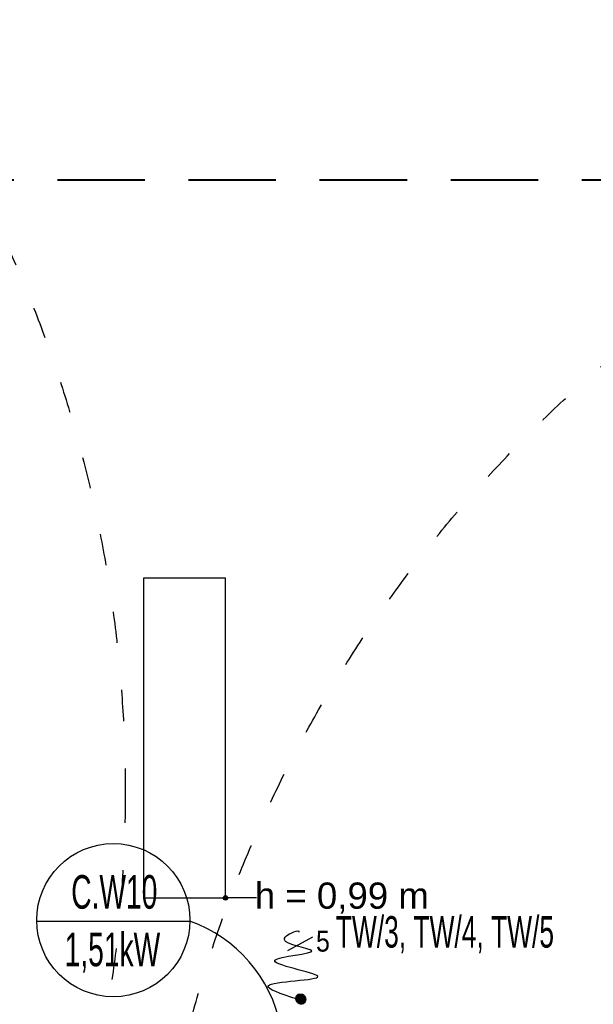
# Model space of a CAD drawing. Header units: millimetres. Extents: x -165365 to -33565, y 7406 to 103342.
# Tile 81 of 256: x -119377 to -116094, y 38668 to 44304. Entities that reach past the tile are written whole.
import ezdxf

# ---------------------------------------------------------------- set-up
doc = ezdxf.new("R2010")
doc.units = ezdxf.units.MM
doc.header["$MEASUREMENT"] = 0
for name, pattern in [('ACAD_ISO03W100', [150, 60, -90]), ('DASHED2', [0.375, 0.25, -0.125]), ('Wipeout_Contour', [1000, 0, -1000])]:
    doc.linetypes.add(name, pattern=pattern)
for name, color, linetype in [('___INST__AR_podstawy', 3, 'Continuous'), ('ELEK CIENKIE', 80, 'Continuous'), ('ELEK GNIAZDA', 234, 'Continuous'), ('ELEK OPIS', 140, 'Continuous'), ('ELEKTRYKA_OPIS GNIAZD', 230, 'Continuous'), ('Linia', 252, 'Continuous'), ('Słup', 252, 'Continuous'), ('Tekst', 252, 'Continuous')]:
    doc.layers.add(name, color=color, linetype=linetype)
doc.styles.add('Arial', font='arial.ttf')
doc.styles.add('Times new roman', font='arial.ttf')

# ---------------------------------------------------------------- blocks, each defined once
blk = doc.blocks.new('A$C67C5DD4D')
at = {"layer": 'Tekst', "insert": (36874.2, 21617.8), "char_height": 150, "attachment_point": 2, "style": 'Times new roman'}
blk.add_mtext('\\A1;{\\fArial|b0|i0|c0|p38;h = 0,99 m}', dxfattribs=at)
at = {"color": 254, "linetype": 'Wipeout_Contour', "lineweight": 0, "ltscale": 496730.400321}
blk.add_wipeout([(35738.5, 21529.5), (36208.5, 21529.5), (36208.5, 23359.5), (35738.5, 23359.5)], dxfattribs=at).dxf.layer = 'Słup'
at = {"layer": 'Linia', "linetype": 'Continuous'}
blk.add_hatch(color=256, dxfattribs=at).paths.add_polyline_path([(36221, 21529.5), (36220.1, 21534.3), (36217.4, 21538.3), (36213.3, 21541.1), (36208.5, 21542), (36203.7, 21541.1), (36199.7, 21538.3), (36197, 21534.3), (36196, 21529.5), (36197, 21524.7), (36199.7, 21520.7), (36203.7, 21518), (36208.5, 21517), (36213.3, 21518), (36217.4, 21520.7), (36220.1, 21524.7)])
at = {"layer": 'Linia'}
blk.add_line((36385.3, 21529.5), (36221, 21529.5), dxfattribs=at)
blk.add_circle((36208.5, 21529.5), 12.5, dxfattribs=at)
at = {"layer": 'Słup'}
for p, q in [((36208.5, 23359.5), (35738.5, 23359.5)), ((35738.5, 23359.5), (35738.5, 21529.5)), ((36208.5, 21529.5), (36208.5, 23359.5)), ((35738.5, 21529.5), (36208.5, 21529.5))]:
    blk.add_line(p, q, dxfattribs=at)
blk = doc.blocks.new('wypust 5-przewodowy')
at = {"layer": 'ELEK GNIAZDA'}
h = blk.add_hatch(dxfattribs=at)
h.set_pattern_fill('ANSI31', color=256, scale=0.40095, angle=360, style=0)
h.set_pattern_definition([(45, (50826.497237, 127255.50113), (-0.03543930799, 0.03543930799), [])])
edge = h.paths.add_edge_path()
edge.add_line((4, 2.63), (1.14, 2.63))
edge.add_arc((2.57, 0), 2.99, 118.546, 177.3028)
edge.add_spline(control_points=[(-0.42, 0.14), (-0.28, 0.09), (-0.14, 0.05), (0, 0)], knot_values=[0, 0, 0, 0, 0.181487, 0.181487, 0.181487, 0.181487], weights=[1, 1, 1, 1], degree=3, periodic=0)
edge.add_line((0, 0), (-0.43, 0))
edge.add_arc((2.57, 0), 2.99, 180, 0)
edge.add_arc((2.57, 0), 2.99, 0, 61.454)
blk.add_line((-4.78, 27.63), (9.47, 35.6), dxfattribs=at)
blk.add_spline([(0, 0), (-16.03, 7.5), (12.28, 12.95), (-12.28, 22.15), (8.87, 27.61), (-6.82, 34.08), (0, 38.85), (1.36, 38.85), (1.36, 38.17)], degree=3, dxfattribs=at)
at = {"layer": 'ELEK GNIAZDA', "style": 'Arial', "width": 0.85}
blk.add_text('5', height=12, dxfattribs=at).set_placement((11.28, 27.07, 5562.84))

msp = doc.modelspace()

# ---------------------------------------------------------------- block references
msp.add_blockref('A$C67C5DD4D', (-154407.14734, 17746.99902))

# ---------------------------------------------------------------- next in the draw order: linework, layer by layer
at = {"layer": '___INST__AR_podstawy', "color": 80, "linetype": 'DASHED2', "lineweight": 40, "ltscale": 2000}
msp.add_lwpolyline([(-111160, 43385.96436), (-119460, 43385.96436), (-119460, 32345.96436), (-111160, 32345.96436)], close=True, dxfattribs=at)
at = {"layer": 'ELEK CIENKIE', "color": 232, "linetype": 'ACAD_ISO03W100', "ltscale": 3}
for centre in [(-126312.31976, 39885.75), (-111113.41336, 36619.62119)]:
    msp.add_circle(centre, 7540, dxfattribs=at)
at = {"layer": 'ELEK OPIS'}
msp.add_line((-119279.02467, 39143.07574), (-118402.16672, 39143.07574), dxfattribs=at)
msp.add_circle((-118840.63787, 39149.15665), 438.42898, dxfattribs=at)
msp.add_arc((-118673.91959, 38382.61706), 807.55621, 11.43612577, 70.33545273, dxfattribs=at)

# ---------------------------------------------------------------- next in the draw order: block references
at = {"layer": 'ELEK GNIAZDA', "xscale": 10, "yscale": 10, "zscale": 10}
msp.add_blockref('wypust 5-przewodowy', (-117793.56753, 38698.50722, 0.00005), dxfattribs=at)

# ---------------------------------------------------------------- next in the draw order: texts
at = {"layer": 'ELEK OPIS', "style": 'Arial', "width": 0.6}
for s, p in [('C.W10', (-119081.59235, 39214.88743)), ('1,51kW', (-119119.2189, 38885.4335))]:
    msp.add_text(s, height=192.456, dxfattribs=at).set_placement(p)
at = {"layer": 'ELEKTRYKA_OPIS GNIAZD', "style": 'Arial', "width": 0.6}
msp.add_text('TW/3, TW/4, TW/5', height=180, dxfattribs=at).set_placement((-117567.29993, 38992.40732))

doc.saveas('drawing.dxf')
